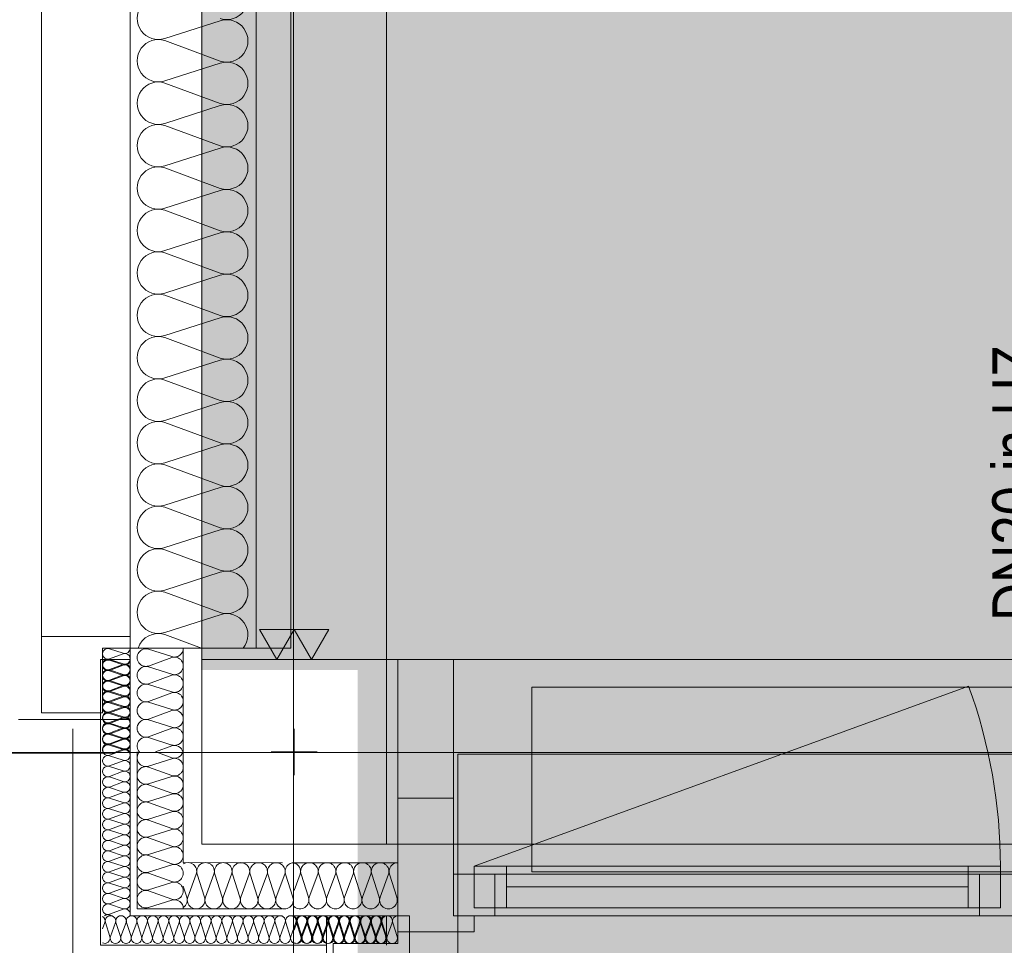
# Model space of a CAD drawing. Extents: x -620 to 300, y 62 to 1112.
# Tile 43 of 88: x 27 to 70, y 376 to 416. Entities that reach past the tile are written whole.
import ezdxf
from ezdxf.lldxf.tags import DXFTag

# ---------------------------------------------------------------- set-up
doc = ezdxf.new("R2010")
doc.units = 0
doc.layers.get('0').update_dxf_attribs({"lineweight": 13})
for name, color, linetype, lineweight, true_color in [('30 -33 Aussenwände- 3 Aussenstützen', 7, 'Continuous', 50, 0x0000dd), ('30 -33 Aussenwände- 7 Fassade_ Elemente', 7, 'Continuous', 9, 0x00aacc), ('30 -35 Decken- 1 Konstruktion-Träger- Stahlbeton', 7, 'grob-A06G9RP38I', 13, 0x33aa00), ('70 -72 Beschriftung- 1 Beschriftung allgemein', 7, 'Continuous', 9, 0xff6633), ('70 -72 Beschriftung- 2 Beschriftung Bauteile', 7, 'Continuous', 9, 0x9999ff), ('iwb_Layout BA_Markierung', 7, 'Continuous', 9, 0xbadcdc), ('iwb_Schraffur_Unterzug', 7, 'Continuous', 5, 0xffffcc)]:
    doc.layers.add(name, color=color, linetype=linetype, lineweight=lineweight, true_color=true_color)
for name, color, linetype, lineweight in [('60- 61 allgemeine Ausstattung- 4 Terrassen', 7, 'Continuous', 9), ('70 -71 Achsen- 1 Gebäudeachsen', 7, 'STRICHPUNKT2-A06G9RP48I', 18), ('Detailelementbeschriftung', 7, 'Continuous', 9)]:
    doc.layers.add(name, color=color, linetype=linetype, lineweight=lineweight)
doc.styles.get("Standard").update_dxf_attribs({"font": 'ARIALN.TTF'})
tags = doc.linetypes.add('grob-A06G9RP38I', pattern=[14, 3, -8, 3]).pattern_tags.tags
tags[8:9] = [DXFTag(74, 4), DXFTag(75, 0), DXFTag(340, '0'), DXFTag(46, 0.0), DXFTag(50, 0.0), DXFTag(44, 0.0), DXFTag(45, 0.0)]
tags[6:7] = [DXFTag(74, 4), DXFTag(75, 0), DXFTag(340, '0'), DXFTag(46, 0.0), DXFTag(50, 0.0), DXFTag(44, 0.0), DXFTag(45, 0.0)]
tags[4:5] = [DXFTag(74, 4), DXFTag(75, 0), DXFTag(340, '0'), DXFTag(46, 0.0), DXFTag(50, 0.0), DXFTag(44, 0.0), DXFTag(45, 0.0)]
tags = doc.linetypes.add('STRICHPUNKT2-A06G9RP48I', pattern=[12.7, 6.35, -3.175, 0, -3.175]).pattern_tags.tags
tags[10:11] = [DXFTag(74, 4), DXFTag(75, 0), DXFTag(340, '0'), DXFTag(46, 0.0), DXFTag(50, 0.0), DXFTag(44, 0.0), DXFTag(45, 0.0)]
tags[8:9] = [DXFTag(74, 4), DXFTag(75, 0), DXFTag(340, '0'), DXFTag(46, 0.0), DXFTag(50, 0.0), DXFTag(44, 0.0), DXFTag(45, 0.0)]
tags[6:7] = [DXFTag(74, 4), DXFTag(75, 0), DXFTag(340, '0'), DXFTag(46, 0.0), DXFTag(50, 0.0), DXFTag(44, 0.0), DXFTag(45, 0.0)]
tags[4:5] = [DXFTag(74, 4), DXFTag(75, 0), DXFTag(340, '0'), DXFTag(46, 0.0), DXFTag(50, 0.0), DXFTag(44, 0.0), DXFTag(45, 0.0)]

# ---------------------------------------------------------------- blocks, each defined once
blk = doc.blocks.new('Polygon-A06G9ROX8I')
at = {"color": 0, "linetype": 'ByBlock', "lineweight": -2, "ltscale": 0.13}
blk.add_solid([(41.663, 86.61), (41.495, 1083.814), (76.501, 86.518), (76.501, 1083.814)], dxfattribs=at)
blk = doc.blocks.new('Referenz-A06G9RP68I')
at = {"layer": '30 -33 Aussenwände- 3 Aussenstützen', "color": 0, "linetype": 'Continuous', "lineweight": -2, "ltscale": 0.13}
for p, q in [((34.853, 388.634), (34.853, 380.634)), ((42.853, 388.634), (34.853, 388.634)), ((42.853, 380.634), (42.853, 388.634)), ((34.853, 380.634), (42.853, 380.634))]:
    blk.add_line(p, q, dxfattribs=at)
at = {"layer": '30 -33 Aussenwände- 3 Aussenstützen', "color": 0, "lineweight": -2}
for p, q in [((38.853, 385.634), (38.853, 383.634)), ((37.853, 384.634), (39.853, 384.634))]:
    blk.add_line(p, q, dxfattribs=at)
at = {"layer": '30 -33 Aussenwände- 7 Fassade_ Elemente', "color": 0, "linetype": 'Continuous', "lineweight": -2, "ltscale": 0.13}
for p, q in [((31.753, 384.634), (31.753, 549.634)), ((37.213, 545.134), (37.213, 389.134)), ((38.713, 389.134), (38.713, 545.134)), ((27.913, 389.634), (27.913, 544.634)), ((31.753, 544.634), (31.753, 389.634)), ((33.253, 415.55), (35.653, 416.322)), ((35.653, 414.573), (33.253, 415.46)), ((33.253, 413.712), (35.653, 414.483)), ((35.653, 412.735), (33.253, 413.622)), ((33.253, 411.873), (35.653, 412.645)), ((35.653, 410.896), (33.253, 411.783)), ((33.253, 410.035), (35.653, 410.806)), ((35.653, 409.058), (33.253, 409.945)), ((33.253, 408.196), (35.653, 408.968)), ((35.653, 407.219), (33.253, 408.106)), ((33.253, 406.358), (35.653, 407.129)), ((35.653, 405.38), (33.253, 406.268)), ((33.253, 404.519), (35.653, 405.29)), ((35.653, 403.542), (33.253, 404.429)), ((33.253, 402.681), (35.653, 403.452)), ((35.653, 401.703), (33.253, 402.591)), ((33.253, 400.842), (35.653, 401.613)), ((35.653, 399.865), (33.253, 400.752)), ((33.253, 399.004), (35.653, 399.775)), ((35.653, 398.026), (33.253, 398.914)), ((33.253, 397.165), (35.653, 397.936)), ((35.653, 396.188), (33.253, 397.075)), ((33.253, 395.327), (35.653, 396.098)), ((35.653, 394.349), (33.253, 395.237)), ((33.253, 393.488), (35.653, 394.259)), ((35.653, 392.511), (33.253, 393.398)), ((33.253, 391.649), (35.653, 392.421)), ((35.653, 390.672), (33.253, 391.559)), ((33.253, 389.811), (35.653, 390.582)), ((27.913, 386.334), (27.913, 389.634)), ((31.753, 389.634), (27.913, 389.634)), ((31.753, 389.634), (31.753, 389.134)), ((33.253, 389.721), (34.84, 389.134)), ((30.553, 389.134), (30.553, 386.334)), ((31.753, 389.134), (30.553, 389.134)), ((31.453, 388.913), (30.853, 389.105)), ((31.753, 386.034), (31.753, 389.134)), ((31.753, 389.134), (34.053, 389.134)), ((31.753, 384.634), (31.753, 389.134)), ((31.753, 389.134), (38.713, 389.134)), ((33.553, 388.765), (32.553, 389.086)), ((37.213, 389.134), (34.053, 389.134)), ((34.053, 389.134), (34.053, 384.634)), ((30.473, 376.254), (30.473, 388.634)), ((30.473, 388.634), (31.753, 388.634)), ((30.473, 388.634), (31.753, 388.634)), ((30.853, 388.668), (31.453, 388.89)), ((31.453, 388.453), (30.853, 388.645)), ((32.553, 388.358), (33.553, 388.727)), ((43.353, 377.534), (43.353, 388.634)), ((43.353, 388.634), (45.753, 388.634)), ((43.353, 388.634), (75.885, 388.634)), ((43.353, 382.634), (43.353, 388.634)), ((45.753, 388.634), (45.753, 382.634)), ((31.453, 388.413), (30.853, 388.605)), ((30.853, 388.208), (31.453, 388.43)), ((30.853, 388.168), (31.453, 388.39)), ((31.454, 387.993), (30.853, 388.186)), ((33.553, 387.999), (32.553, 388.32)), ((31.453, 387.953), (30.853, 388.146)), ((30.853, 387.709), (31.453, 387.93)), ((30.854, 387.748), (31.454, 387.971)), ((32.553, 387.592), (33.553, 387.961)), ((31.453, 387.493), (30.853, 387.686)), ((30.853, 387.249), (31.453, 387.471)), ((31.454, 387.534), (30.854, 387.726)), ((30.854, 387.289), (31.454, 387.511)), ((33.553, 387.233), (32.553, 387.554)), ((31.453, 387.034), (30.853, 387.227)), ((30.853, 386.789), (31.453, 387.011)), ((31.454, 387.074), (30.854, 387.266)), ((30.854, 386.829), (31.454, 387.051)), ((32.553, 386.825), (33.553, 387.195)), ((31.453, 386.574), (30.853, 386.767)), ((30.853, 386.33), (31.453, 386.552)), ((31.455, 386.614), (30.854, 386.807)), ((30.855, 386.37), (31.455, 386.592)), ((33.553, 386.467), (32.553, 386.788)), ((30.553, 386.334), (27.913, 386.334)), ((31.453, 386.114), (30.853, 386.307)), ((30.853, 385.87), (31.453, 386.092)), ((31.455, 386.155), (30.855, 386.347)), ((30.855, 385.91), (31.455, 386.132)), ((32.553, 386.059), (33.553, 386.429)), ((26.913, 386.034), (31.753, 386.034)), ((31.453, 385.655), (30.853, 385.848)), ((30.853, 385.411), (31.453, 385.632)), ((31.455, 385.695), (30.855, 385.887)), ((30.855, 385.45), (31.455, 385.673)), ((33.553, 385.701), (32.553, 386.022)), ((32.553, 385.293), (33.553, 385.663)), ((38.853, 385.634), (38.853, 383.634)), ((31.453, 385.195), (30.853, 385.388)), ((31.456, 385.235), (30.855, 385.428)), ((30.856, 384.991), (31.456, 385.213)), ((33.553, 384.934), (32.553, 385.256)), ((30.853, 384.951), (31.453, 385.173)), ((31.453, 384.736), (30.853, 384.928)), ((31.456, 384.776), (30.856, 384.968)), ((33.553, 384.897), (32.843, 384.634)), ((30.853, 384.491), (31.453, 384.713)), ((31.453, 384.276), (30.853, 384.469)), ((31.456, 384.753), (31.134, 384.634)), ((31.753, 377.539), (31.753, 384.634)), ((32.053, 377.839), (32.053, 384.634)), ((33.553, 384.377), (32.857, 384.634)), ((34.053, 379.838), (34.053, 384.634)), ((37.853, 384.634), (39.853, 384.634)), ((30.853, 384.032), (31.453, 384.253)), ((31.453, 383.816), (30.853, 384.009)), ((33.553, 384.34), (32.553, 384.018)), ((32.553, 383.981), (33.553, 383.611)), ((30.853, 383.572), (31.453, 383.794)), ((31.453, 383.357), (30.853, 383.549)), ((33.553, 383.574), (32.553, 383.252)), ((30.853, 383.112), (31.453, 383.334)), ((31.453, 382.897), (30.853, 383.09)), ((32.553, 383.215), (33.553, 382.845)), ((30.853, 382.653), (31.453, 382.875)), ((33.553, 382.808), (32.553, 382.486)), ((31.453, 382.437), (30.853, 382.63)), ((30.853, 382.193), (31.453, 382.415)), ((32.553, 382.449), (33.553, 382.079)), ((45.753, 382.634), (43.353, 382.634)), ((43.353, 382.634), (43.353, 376.834)), ((45.753, 377.534), (45.753, 382.634)), ((31.453, 381.978), (30.853, 382.171)), ((30.853, 381.733), (31.453, 381.955)), ((33.553, 382.042), (32.553, 381.72)), ((31.453, 381.518), (30.853, 381.711)), ((30.853, 381.274), (31.453, 381.496)), ((32.553, 381.683), (33.553, 381.313)), ((31.453, 381.058), (30.853, 381.251)), ((30.853, 380.814), (31.453, 381.036)), ((33.553, 381.275), (32.553, 380.954)), ((31.453, 380.599), (30.853, 380.792)), ((30.853, 380.355), (31.453, 380.576)), ((32.553, 380.917), (33.553, 380.547)), ((33.553, 380.509), (32.553, 380.188)), ((31.453, 380.139), (30.853, 380.332)), ((30.853, 379.895), (31.453, 380.117)), ((32.553, 380.151), (33.553, 379.781)), ((31.453, 379.68), (30.853, 379.872)), ((30.853, 379.435), (31.453, 379.657)), ((33.553, 379.743), (32.553, 379.422)), ((38.353, 379.834), (34.053, 379.838)), ((43.353, 379.834), (38.853, 379.834)), ((43.353, 377.534), (43.353, 379.834)), ((46.653, 379.684), (69.453, 379.684)), ((46.653, 377.884), (46.653, 379.684)), ((46.653, 377.884), (46.653, 379.684)), ((46.653, 379.684), (48.053, 379.684)), ((48.053, 379.684), (48.053, 377.884)), ((68.053, 379.684), (69.453, 379.684)), ((68.053, 377.884), (68.053, 379.684)), ((69.453, 379.684), (69.453, 377.884)), ((69.453, 379.684), (69.453, 377.884)), ((31.453, 379.22), (30.853, 379.413)), ((32.553, 379.384), (33.553, 379.015)), ((34.246, 378.338), (34.616, 379.337)), ((34.653, 379.337), (34.974, 378.337)), ((35.012, 378.337), (35.382, 379.337)), ((35.42, 379.337), (35.74, 378.336)), ((35.778, 378.336), (36.148, 379.336)), ((36.186, 379.336), (36.506, 378.336)), ((36.544, 378.336), (36.914, 379.335)), ((36.952, 379.335), (37.272, 378.335)), ((37.31, 378.335), (37.68, 379.335)), ((37.718, 379.335), (38.038, 378.335)), ((38.076, 378.335), (38.446, 379.334)), ((38.484, 379.334), (38.804, 378.334)), ((39.116, 379.334), (38.853, 378.624)), ((39.153, 379.334), (39.474, 378.334)), ((39.512, 378.334), (39.882, 379.334)), ((39.919, 379.334), (40.241, 378.334)), ((40.278, 378.334), (40.648, 379.334)), ((40.685, 379.334), (41.007, 378.334)), ((41.044, 378.334), (41.414, 379.334)), ((41.451, 379.334), (41.773, 378.334)), ((41.81, 378.334), (42.18, 379.334)), ((42.217, 379.334), (42.539, 378.334)), ((42.576, 378.334), (42.946, 379.334)), ((42.983, 379.334), (43.305, 378.334)), ((45.753, 379.334), (47.553, 379.334)), ((45.753, 377.534), (45.753, 379.334)), ((45.753, 379.334), (70.153, 379.334)), ((45.753, 377.534), (45.753, 379.334)), ((47.553, 379.334), (47.553, 377.534)), ((68.553, 379.334), (70.153, 379.334)), ((68.553, 377.534), (68.553, 379.334)), ((30.853, 378.976), (31.453, 379.197)), ((31.453, 378.76), (30.853, 378.953)), ((33.553, 378.977), (32.553, 378.656)), ((34.052, 378.824), (34.208, 378.338)), ((30.853, 378.516), (31.453, 378.738)), ((31.453, 378.301), (30.853, 378.494)), ((32.553, 378.618), (33.553, 378.249)), ((68.053, 378.784), (48.053, 378.784)), ((30.853, 378.056), (31.453, 378.278)), ((31.453, 377.841), (30.853, 378.034)), ((33.553, 378.211), (32.553, 377.89)), ((30.853, 377.597), (31.453, 377.819)), ((30.977, 377.534), (30.853, 377.574)), ((38.351, 377.534), (31.753, 377.539)), ((38.351, 377.834), (32.053, 377.839)), ((38.853, 377.534), (43.353, 377.534)), ((40.253, 372.694), (40.253, 377.534)), ((40.253, 377.534), (43.353, 377.534)), ((42.85, 377.538), (42.85, 376.258)), ((43.353, 377.534), (43.353, 376.334)), ((43.853, 377.534), (43.353, 377.534)), ((43.853, 373.694), (43.853, 377.534)), ((70.153, 377.534), (45.753, 377.534)), ((47.553, 377.534), (45.753, 377.534)), ((46.653, 377.534), (45.753, 377.534)), ((69.453, 377.884), (46.653, 377.884)), ((48.053, 377.884), (46.653, 377.884)), ((46.653, 376.834), (46.653, 377.534)), ((69.453, 377.884), (68.053, 377.884)), ((70.153, 377.534), (68.553, 377.534)), ((30.655, 377.238), (30.553, 376.962)), ((30.677, 377.238), (30.87, 376.638)), ((30.893, 376.638), (31.115, 377.238)), ((31.137, 377.238), (31.33, 376.638)), ((31.352, 376.638), (31.574, 377.238)), ((31.597, 377.238), (31.79, 376.638)), ((31.812, 376.638), (32.034, 377.238)), ((32.056, 377.238), (32.249, 376.638)), ((32.272, 376.638), (32.494, 377.238)), ((32.516, 377.238), (32.709, 376.638)), ((32.731, 376.638), (32.953, 377.238)), ((32.976, 377.238), (33.168, 376.638)), ((33.191, 376.638), (33.413, 377.238)), ((33.435, 377.238), (33.628, 376.638)), ((33.651, 376.638), (33.872, 377.238)), ((33.895, 377.238), (34.088, 376.638)), ((34.11, 376.638), (34.332, 377.238)), ((34.355, 377.238), (34.547, 376.638)), ((34.57, 376.638), (34.792, 377.238)), ((34.814, 377.238), (35.007, 376.638)), ((35.03, 376.638), (35.251, 377.238)), ((35.274, 377.238), (35.467, 376.638)), ((35.489, 376.638), (35.711, 377.238)), ((35.733, 377.238), (35.926, 376.638)), ((35.949, 376.638), (36.171, 377.238)), ((36.193, 377.238), (36.386, 376.638)), ((36.408, 376.638), (36.63, 377.238)), ((36.653, 377.238), (36.846, 376.638)), ((36.868, 376.638), (37.09, 377.238)), ((37.112, 377.238), (37.305, 376.638)), ((37.328, 376.638), (37.549, 377.238)), ((37.572, 377.238), (37.765, 376.638)), ((37.787, 376.638), (38.009, 377.238)), ((38.032, 377.238), (38.224, 376.638)), ((38.247, 376.638), (38.469, 377.238)), ((38.491, 377.238), (38.684, 376.638)), ((38.707, 376.638), (38.928, 377.238)), ((38.972, 377.237), (38.853, 376.915)), ((38.951, 377.238), (39.144, 376.638)), ((38.994, 377.237), (39.187, 376.637)), ((39.166, 376.638), (39.388, 377.238)), ((39.209, 376.637), (39.432, 377.237)), ((39.41, 377.238), (39.603, 376.638)), ((39.454, 377.237), (39.646, 376.637)), ((39.626, 376.638), (39.848, 377.238)), ((39.669, 376.637), (39.891, 377.237)), ((39.87, 377.238), (40.063, 376.638)), ((39.914, 377.237), (40.106, 376.637)), ((40.085, 376.638), (40.307, 377.238)), ((40.129, 376.637), (40.351, 377.236)), ((40.33, 377.238), (40.523, 376.638)), ((40.373, 377.236), (40.566, 376.636)), ((40.545, 376.638), (40.767, 377.238)), ((40.588, 376.636), (40.81, 377.236)), ((40.789, 377.238), (40.982, 376.638)), ((40.833, 377.236), (41.025, 376.636)), ((41.005, 376.638), (41.227, 377.238)), ((41.048, 376.636), (41.27, 377.236)), ((41.249, 377.238), (41.442, 376.638)), ((41.293, 377.236), (41.485, 376.635)), ((41.464, 376.638), (41.686, 377.238)), ((41.507, 376.635), (41.73, 377.235)), ((41.709, 377.238), (41.901, 376.638)), ((41.752, 377.235), (41.945, 376.635)), ((41.924, 376.638), (42.146, 377.238)), ((41.967, 376.635), (42.189, 377.235)), ((42.168, 377.238), (42.361, 376.638)), ((42.212, 377.235), (42.404, 376.635)), ((42.384, 376.638), (42.605, 377.238)), ((42.427, 376.635), (42.649, 377.235)), ((42.628, 377.238), (42.821, 376.638)), ((42.671, 377.235), (42.864, 376.634)), ((42.886, 376.634), (43.109, 377.234)), ((43.131, 377.234), (43.323, 376.634)), ((43.353, 376.834), (46.653, 376.834)), ((40.253, 376.254), (30.473, 376.254)), ((43.353, 376.334), (40.553, 376.334)), ((40.553, 376.334), (40.553, 373.694))]:
    blk.add_line(p, q, dxfattribs=at)
at = {"layer": '30 -33 Aussenwände- 7 Fassade_ Elemente', "color": 0, "linetype": 'grob-A06G9RP38I', "lineweight": -2, "ltscale": 0.13}
for p, q in [((46.653, 379.684), (68.078, 387.482)), ((49.153, 387.434), (75.885, 387.434)), ((49.153, 379.434), (49.153, 387.434)), ((75.885, 379.434), (49.153, 379.434))]:
    blk.add_line(p, q, dxfattribs=at)
at = {"layer": '30 -33 Aussenwände- 7 Fassade_ Elemente', "color": 0, "lineweight": -2}
for p, q in [((45.953, 384.534), (45.953, 379.334)), ((70.153, 384.534), (45.953, 384.534)), ((46.653, 377.884), (46.653, 379.684)), ((46.653, 379.684), (48.053, 379.684)), ((48.053, 379.684), (68.053, 379.684)), ((48.053, 379.684), (48.053, 377.884)), ((68.053, 379.684), (69.453, 379.684)), ((68.053, 379.684), (68.053, 377.884)), ((69.453, 379.684), (69.453, 377.884)), ((45.953, 379.334), (45.953, 377.534)), ((47.553, 379.334), (45.953, 379.334)), ((47.553, 377.534), (47.553, 379.334)), ((68.553, 379.334), (70.153, 379.334)), ((68.553, 377.534), (68.553, 379.334)), ((68.053, 378.784), (48.053, 378.784)), ((45.953, 377.534), (47.553, 377.534)), ((45.953, 375.534), (45.953, 377.534)), ((48.053, 377.884), (46.653, 377.884)), ((68.553, 377.534), (47.553, 377.534)), ((68.053, 377.884), (48.053, 377.884)), ((69.453, 377.884), (68.053, 377.884)), ((70.153, 377.534), (68.553, 377.534))]:
    blk.add_line(p, q, dxfattribs=at)
at = {"layer": '30 -33 Aussenwände- 7 Fassade_ Elemente', "color": 0, "linetype": 'Continuous', "lineweight": -2, "ltscale": 0.13}
for centre, major_axis, end_param in [((35.935, 417.286), (-0.282, -0.874), 3.765224), ((32.971, 416.425), (0.282, 0.874), 3.764652), ((35.935, 415.447), (-0.282, -0.874), 3.765224), ((32.971, 414.586), (0.282, 0.874), 3.764652), ((35.935, 413.609), (-0.282, -0.874), 3.765224), ((32.971, 412.748), (0.282, 0.874), 3.764652), ((35.935, 411.77), (-0.282, -0.874), 3.765224), ((32.971, 410.909), (0.282, 0.874), 3.764652), ((35.935, 409.932), (-0.282, -0.874), 3.765224), ((32.971, 409.07), (0.282, 0.874), 3.764652), ((35.935, 408.093), (-0.282, -0.874), 3.765224), ((32.971, 407.232), (0.282, 0.874), 3.764652), ((35.935, 406.255), (-0.282, -0.874), 3.765224), ((32.971, 405.393), (0.282, 0.874), 3.764652), ((35.935, 404.416), (-0.282, -0.874), 3.765224), ((32.971, 403.555), (0.282, 0.874), 3.764652), ((35.935, 402.578), (-0.282, -0.874), 3.765224), ((32.971, 401.716), (0.282, 0.874), 3.764652), ((35.935, 400.739), (-0.282, -0.874), 3.765224), ((32.971, 399.878), (0.282, 0.874), 3.764652), ((35.935, 398.901), (-0.282, -0.874), 3.765224), ((32.971, 398.039), (0.282, 0.874), 3.764652), ((35.935, 397.062), (-0.282, -0.874), 3.765224), ((32.971, 396.201), (0.282, 0.874), 3.764652), ((35.935, 395.224), (-0.282, -0.874), 3.765224), ((32.971, 394.362), (0.282, 0.874), 3.764652), ((32.971, 394.362), (0.282, 0.874), 1.254884), ((32.971, 394.362), (-0.744, 0.539), 1.254884), ((35.935, 393.385), (-0.282, -0.874), 3.765224), ((35.935, 393.385), (0.744, 0.539), 1.255075), ((32.971, 394.362), (-0.744, -0.539), 1.254884), ((35.935, 393.385), (0.744, -0.539), 1.255075), ((32.971, 392.524), (0.282, 0.874), 3.764652), ((32.971, 392.524), (0.282, 0.874), 1.254884), ((32.971, 392.524), (-0.744, 0.539), 1.254884), ((35.935, 393.385), (-0.282, -0.874), 1.255075), ((35.935, 391.547), (0.744, 0.539), 1.255075), ((35.935, 391.547), (-0.282, -0.874), 3.765224), ((35.935, 391.547), (0.744, -0.539), 1.255075), ((32.971, 392.524), (-0.744, -0.539), 1.254884), ((32.971, 390.685), (0.282, 0.874), 1.254884), ((32.971, 390.685), (-0.744, 0.539), 1.254884), ((35.935, 391.547), (-0.282, -0.874), 1.255075), ((35.935, 389.708), (0.717, -0.574), 2.557098), ((32.971, 390.685), (-0.744, -0.539), 1.254884), ((32.971, 388.847), (0.282, 0.874), 1.563745), ((30.782, 388.886), (0.07, 0.219), 3.765224), ((31.523, 389.131), (-0.07, -0.219), 1.896254), ((32.436, 388.722), (0.117, 0.364), 3.765224), ((33.67, 389.129), (-0.117, -0.364), 1.896254), ((30.783, 388.427), (0.07, 0.219), 3.765224), ((30.783, 388.387), (0.07, 0.219), 3.765224), ((31.523, 388.672), (-0.07, -0.219), 3.764652), ((31.523, 388.631), (-0.07, -0.219), 1.896254), ((33.67, 388.363), (-0.117, -0.364), 3.764652), ((30.783, 387.967), (0.07, 0.219), 3.765224), ((31.524, 388.212), (-0.07, -0.219), 3.764652), ((31.523, 388.172), (-0.07, -0.219), 3.764652), ((32.436, 387.956), (0.117, 0.364), 3.765224), ((30.783, 387.927), (0.07, 0.219), 3.765224), ((31.523, 387.712), (-0.07, -0.219), 3.764652), ((31.524, 387.752), (-0.07, -0.219), 3.764652), ((33.67, 387.597), (-0.117, -0.364), 3.764652), ((30.783, 387.468), (0.07, 0.219), 3.765224), ((30.783, 387.507), (0.07, 0.219), 3.765224), ((31.523, 387.252), (-0.07, -0.219), 3.764652), ((31.524, 387.293), (-0.07, -0.219), 3.764652), ((32.436, 387.19), (0.117, 0.364), 3.765224), ((30.783, 387.008), (0.07, 0.219), 3.765224), ((30.784, 387.048), (0.07, 0.219), 3.765224), ((31.523, 386.793), (-0.07, -0.219), 3.764652), ((31.525, 386.833), (-0.07, -0.219), 3.764652), ((33.67, 386.831), (-0.117, -0.364), 3.764652), ((33.67, 386.831), (0.31, 0.225), 1.254884), ((33.67, 386.831), (0.31, -0.225), 1.254884), ((30.783, 386.548), (0.07, 0.219), 3.765224), ((30.784, 386.588), (0.07, 0.219), 3.765224), ((31.523, 386.333), (-0.07, -0.219), 3.764652), ((31.525, 386.373), (-0.07, -0.219), 3.764652), ((32.436, 386.424), (0.117, 0.364), 3.765224), ((32.436, 386.424), (-0.31, 0.225), 1.255075), ((32.436, 386.424), (0.117, 0.364), 1.255075), ((33.67, 386.831), (-0.117, -0.364), 1.254884), ((33.67, 386.065), (-0.117, -0.364), 3.764652), ((33.67, 386.065), (0.31, 0.225), 1.254884), ((30.783, 386.089), (0.07, 0.219), 3.765224), ((30.785, 386.128), (0.07, 0.219), 3.765224), ((31.523, 385.873), (-0.07, -0.219), 3.764652), ((31.526, 385.914), (-0.07, -0.219), 3.764652), ((31.526, 385.914), (0.186, 0.135), 1.254884), ((32.436, 385.658), (0.117, 0.364), 3.765224), ((32.436, 386.424), (-0.31, -0.225), 1.255075), ((32.436, 385.658), (0.117, 0.364), 1.255075), ((33.67, 386.065), (0.31, -0.225), 1.254884), ((30.783, 385.629), (0.07, 0.219), 3.765224), ((30.785, 385.669), (0.07, 0.219), 3.765224), ((30.785, 385.669), (-0.186, 0.135), 1.255075), ((30.785, 385.669), (0.07, 0.219), 1.255075), ((31.523, 385.414), (-0.07, -0.219), 3.764652), ((31.526, 385.914), (-0.07, -0.219), 1.254884), ((31.526, 385.454), (-0.07, -0.219), 3.764652), ((31.526, 385.454), (0.186, 0.135), 1.254884), ((31.526, 385.914), (0.186, -0.135), 1.254884), ((32.436, 385.658), (-0.31, 0.225), 1.255075), ((33.67, 386.065), (-0.117, -0.364), 1.254884), ((33.67, 385.299), (0.31, 0.225), 1.254884), ((30.783, 385.169), (0.07, 0.219), 3.765224), ((30.785, 385.209), (0.07, 0.219), 3.765224), ((30.785, 385.209), (-0.186, 0.135), 1.255075), ((30.785, 385.669), (-0.186, -0.135), 1.255075), ((30.785, 385.209), (0.07, 0.219), 1.255075), ((31.523, 384.954), (-0.07, -0.219), 3.764652), ((31.526, 385.454), (-0.07, -0.219), 1.254884), ((31.526, 384.994), (0.186, 0.135), 1.254884), ((31.526, 385.454), (0.186, -0.135), 1.254884), ((32.436, 384.892), (0.117, 0.364), 2.619647), ((32.436, 385.658), (-0.31, -0.225), 1.255075), ((33.67, 385.299), (0.31, -0.225), 1.254884), ((30.783, 384.71), (0.07, 0.219), 3.765224), ((30.786, 384.75), (0.07, 0.219), 2.411197), ((30.785, 385.209), (-0.186, -0.135), 1.255075), ((31.526, 384.994), (-0.07, -0.219), 1.254884), ((31.527, 384.535), (0.207, 0.1), 1.434048), ((31.526, 384.994), (0.186, -0.135), 1.254884), ((33.67, 385.299), (-0.117, -0.364), 1.254884), ((33.67, 384.533), (0.369, 0.102), 1.613483), ((30.783, 384.25), (0.07, 0.219), 3.765224), ((31.523, 384.494), (-0.07, -0.219), 3.764652), ((32.436, 384.383), (-0.288, 0.252), 2.600578), ((33.67, 384.741), (-0.117, -0.364), 1.598679), ((33.67, 383.975), (0.31, 0.225), 1.254884), ((30.783, 383.791), (0.07, 0.219), 3.765224), ((31.523, 384.035), (-0.07, -0.219), 3.764652), ((32.436, 383.617), (0.117, 0.364), 3.765224), ((32.436, 383.617), (0.117, 0.364), 1.255075), ((33.67, 383.975), (0.31, -0.225), 1.254884), ((30.783, 383.331), (0.07, 0.219), 3.765224), ((31.523, 383.575), (-0.07, -0.219), 3.764652), ((32.436, 383.617), (-0.31, 0.225), 1.255075), ((33.67, 383.975), (-0.117, -0.364), 1.254884), ((33.67, 383.209), (-0.117, -0.364), 3.764652), ((33.67, 383.209), (0.31, 0.225), 1.254884), ((30.783, 382.871), (0.07, 0.219), 3.765224), ((31.523, 383.116), (-0.07, -0.219), 3.764652), ((32.436, 382.85), (0.117, 0.364), 3.765224), ((32.436, 382.85), (-0.31, 0.225), 1.255075), ((32.436, 383.617), (-0.31, -0.225), 1.255075), ((32.436, 382.85), (0.117, 0.364), 1.255075), ((33.67, 383.209), (0.31, -0.225), 1.254884), ((30.783, 382.412), (0.07, 0.219), 3.765224), ((31.523, 382.656), (-0.07, -0.219), 3.764652), ((33.67, 383.209), (-0.117, -0.364), 1.254884), ((33.67, 382.443), (-0.117, -0.364), 3.764652), ((33.67, 382.443), (0.31, 0.225), 1.254884), ((33.67, 382.443), (0.31, -0.225), 1.254884), ((31.523, 382.196), (-0.07, -0.219), 3.764652), ((32.436, 382.084), (0.117, 0.364), 3.765224), ((32.436, 382.85), (-0.31, -0.225), 1.255075), ((33.67, 382.443), (-0.117, -0.364), 1.254884), ((30.783, 381.952), (0.07, 0.219), 3.765224), ((31.523, 381.737), (-0.07, -0.219), 3.764652), ((33.67, 381.677), (-0.117, -0.364), 3.764652), ((30.783, 381.492), (0.07, 0.219), 3.765224), ((31.523, 381.277), (-0.07, -0.219), 3.764652), ((32.436, 381.318), (0.117, 0.364), 3.765224), ((30.783, 381.033), (0.07, 0.219), 3.765224), ((31.523, 380.817), (-0.07, -0.219), 3.764652), ((32.436, 380.552), (0.117, 0.364), 3.765224), ((33.67, 380.911), (-0.117, -0.364), 3.764652), ((30.783, 380.573), (0.07, 0.219), 3.765224), ((31.523, 380.358), (-0.07, -0.219), 3.764652), ((33.67, 380.145), (-0.117, -0.364), 3.764652), ((30.783, 380.113), (0.07, 0.219), 3.765224), ((31.523, 379.898), (-0.07, -0.219), 3.764652), ((32.436, 379.786), (0.117, 0.364), 3.765224), ((30.783, 379.654), (0.07, 0.219), 3.765224), ((31.523, 379.439), (-0.07, -0.219), 3.764652), ((33.67, 379.379), (-0.117, -0.364), 3.764652), ((34.252, 379.455), (0.364, -0.118), 2.429518), ((35.018, 379.454), (-0.224, 0.31), 1.254884), ((35.018, 379.454), (0.225, 0.31), 1.254884), ((35.018, 379.454), (0.364, -0.118), 1.254884), ((35.784, 379.454), (0.364, -0.118), 3.764652), ((35.784, 379.454), (-0.224, 0.31), 1.254884), ((35.784, 379.454), (0.225, 0.31), 1.254884), ((35.784, 379.454), (0.364, -0.118), 1.254884), ((36.55, 379.453), (0.364, -0.118), 3.764652), ((36.55, 379.453), (-0.224, 0.31), 1.254884), ((36.55, 379.453), (0.225, 0.31), 1.254884), ((36.55, 379.453), (0.364, -0.118), 1.254884), ((37.316, 379.452), (0.364, -0.118), 3.764652), ((38.082, 379.452), (0.364, -0.118), 3.764652), ((38.848, 379.451), (0.006, 0.383), 1.896254), ((38.751, 379.452), (0.364, -0.117), 1.613483), ((39.517, 379.452), (-0.225, 0.31), 1.254884), ((39.517, 379.452), (0.225, 0.31), 1.254884), ((39.517, 379.452), (0.364, -0.117), 1.254884), ((40.283, 379.452), (0.364, -0.117), 3.764652), ((40.283, 379.452), (-0.225, 0.31), 1.254884), ((40.283, 379.452), (0.225, 0.31), 1.254884), ((40.283, 379.452), (0.364, -0.117), 1.254884), ((41.049, 379.452), (0.364, -0.117), 3.764652), ((41.049, 379.452), (-0.225, 0.31), 1.254884), ((41.049, 379.452), (0.225, 0.31), 1.254884), ((41.049, 379.452), (0.364, -0.117), 1.254884), ((41.816, 379.452), (0.364, -0.117), 3.764652), ((42.582, 379.452), (0.364, -0.117), 3.764652), ((43.348, 379.452), (0.005, 0.383), 1.896254), ((30.783, 379.194), (0.07, 0.219), 3.765224), ((31.523, 378.979), (-0.07, -0.219), 3.764652), ((31.523, 378.979), (0.186, 0.135), 1.254884), ((32.436, 379.02), (0.117, 0.364), 3.765224), ((30.783, 378.735), (0.07, 0.219), 3.765224), ((30.783, 378.735), (-0.186, 0.135), 1.255075), ((30.783, 378.735), (0.07, 0.219), 1.255075), ((31.523, 378.979), (-0.07, -0.219), 1.254884), ((31.523, 378.979), (0.186, -0.135), 1.254884), ((33.67, 378.613), (-0.117, -0.364), 3.764652), ((30.783, 378.275), (0.07, 0.219), 3.765224), ((30.783, 378.275), (-0.186, 0.135), 1.255075), ((30.783, 378.735), (-0.186, -0.135), 1.255075), ((30.783, 378.275), (0.07, 0.219), 1.255075), ((31.523, 378.519), (-0.07, -0.219), 3.764652), ((31.523, 378.519), (0.186, 0.135), 1.254884), ((31.523, 378.519), (-0.07, -0.219), 1.254884), ((31.523, 378.519), (0.186, -0.135), 1.254884), ((32.436, 378.254), (0.117, 0.364), 3.765224), ((30.783, 377.815), (-0.186, 0.135), 1.255075), ((30.783, 378.275), (-0.186, -0.135), 1.255075), ((30.783, 377.815), (0.07, 0.219), 1.255075), ((31.523, 378.06), (0.186, 0.135), 1.254884), ((31.523, 378.06), (0.186, -0.135), 1.254884), ((33.67, 377.847), (0.383, -0.005), 1.896254), ((33.844, 378.22), (0.208, -0.321), 1.307885), ((34.61, 378.22), (-0.364, 0.118), 1.255075), ((34.61, 378.22), (0.224, -0.31), 1.255075), ((35.376, 378.219), (-0.364, 0.118), 1.255075), ((35.376, 378.219), (-0.364, 0.118), 3.765224), ((35.376, 378.219), (0.224, -0.31), 1.255075), ((36.142, 378.219), (-0.364, 0.118), 1.255075), ((36.142, 378.219), (-0.364, 0.118), 3.765224), ((36.142, 378.219), (0.224, -0.31), 1.255075), ((36.908, 378.218), (-0.364, 0.118), 3.765224), ((37.674, 378.217), (-0.364, 0.118), 3.765224), ((38.44, 378.217), (-0.364, 0.118), 3.765224), ((39.11, 378.217), (-0.257, -0.283), 2.619647), ((39.876, 378.217), (-0.364, 0.117), 3.765224), ((39.876, 378.217), (-0.364, 0.117), 1.255075), ((39.876, 378.217), (0.225, -0.31), 1.255075), ((40.642, 378.217), (-0.364, 0.117), 3.765224), ((40.642, 378.217), (-0.364, 0.117), 1.255075), ((40.642, 378.217), (0.225, -0.31), 1.255075), ((41.408, 378.217), (-0.364, 0.117), 3.765224), ((42.174, 378.217), (-0.364, 0.117), 3.765224), ((42.94, 378.217), (-0.364, 0.117), 3.765224), ((30.783, 377.815), (-0.186, -0.135), 1.255075), ((30.783, 377.356), (0.07, 0.219), 0.990893), ((30.896, 377.308), (0.135, 0.186), 1.254884), ((31.356, 377.308), (0.219, -0.07), 3.764652), ((31.356, 377.308), (0.135, 0.186), 1.254884), ((31.523, 378.06), (-0.07, -0.219), 1.254884), ((31.523, 377.6), (0.22, -0.066), 2.172087), ((31.815, 377.308), (0.219, -0.07), 3.764652), ((31.815, 377.308), (0.135, 0.186), 1.254884), ((32.275, 377.308), (0.219, -0.07), 3.764652), ((32.735, 377.308), (0.219, -0.07), 3.764652), ((33.194, 377.308), (0.219, -0.07), 3.764652), ((33.654, 377.308), (0.219, -0.07), 3.764652), ((34.113, 377.308), (0.219, -0.07), 3.764652), ((34.573, 377.308), (0.219, -0.07), 3.764652), ((34.61, 378.22), (-0.225, -0.31), 1.255075), ((35.033, 377.308), (0.219, -0.07), 3.764652), ((35.376, 378.219), (-0.225, -0.31), 1.255075), ((35.492, 377.308), (0.219, -0.07), 3.764652), ((35.952, 377.308), (0.219, -0.07), 3.764652), ((36.142, 378.219), (-0.225, -0.31), 1.255075), ((36.412, 377.308), (0.219, -0.07), 3.764652), ((36.871, 377.308), (0.219, -0.07), 3.764652), ((37.331, 377.308), (0.219, -0.07), 3.764652), ((37.791, 377.308), (0.219, -0.07), 3.764652), ((38.25, 377.308), (0.219, -0.07), 3.764652), ((38.71, 377.308), (0.219, -0.07), 3.764652), ((39.169, 377.308), (0.219, -0.07), 3.764652), ((39.213, 377.308), (0.135, 0.186), 1.254884), ((39.629, 377.308), (0.219, -0.07), 3.764652), ((39.673, 377.307), (0.219, -0.071), 3.764652), ((39.673, 377.307), (0.135, 0.186), 1.254884), ((39.876, 378.217), (-0.225, -0.31), 1.255075), ((40.089, 377.308), (0.219, -0.07), 3.764652), ((40.132, 377.307), (0.219, -0.071), 3.764652), ((40.132, 377.307), (0.135, 0.186), 1.254884), ((40.548, 377.308), (0.219, -0.07), 3.764652), ((40.592, 377.307), (0.219, -0.071), 3.764652), ((40.642, 378.217), (-0.225, -0.31), 1.255075), ((41.008, 377.308), (0.219, -0.07), 3.764652), ((41.052, 377.306), (0.219, -0.071), 3.764652), ((41.468, 377.308), (0.219, -0.07), 3.764652), ((41.511, 377.306), (0.219, -0.071), 3.764652), ((41.927, 377.308), (0.219, -0.07), 3.764652), ((41.971, 377.305), (0.219, -0.071), 3.764652), ((42.387, 377.308), (0.219, -0.07), 3.764652), ((42.43, 377.305), (0.219, -0.071), 3.764652), ((42.846, 377.308), (0.003, 0.23), 1.896254), ((42.89, 377.305), (0.219, -0.071), 3.764652), ((43.35, 377.304), (0.003, 0.23), 1.896254), ((30.436, 377.308), (0.219, -0.07), 1.349822), ((30.896, 377.308), (-0.135, 0.186), 1.254884), ((30.896, 377.308), (0.219, -0.07), 1.254884), ((31.356, 377.308), (-0.135, 0.186), 1.254884), ((31.356, 377.308), (0.219, -0.07), 1.254884), ((31.815, 377.308), (-0.135, 0.186), 1.254884), ((31.815, 377.308), (0.219, -0.07), 1.254884), ((38.753, 377.308), (0.219, -0.071), 1.434048), ((39.213, 377.308), (-0.135, 0.186), 1.254884), ((39.213, 377.308), (0.219, -0.071), 1.254884), ((39.673, 377.307), (-0.135, 0.186), 1.254884), ((39.673, 377.307), (0.219, -0.071), 1.254884), ((40.132, 377.307), (-0.135, 0.186), 1.254884), ((40.132, 377.307), (0.219, -0.071), 1.254884), ((30.652, 376.567), (-0.099, -0.207), 2.32715), ((31.111, 376.567), (-0.219, 0.07), 1.255075), ((31.111, 376.567), (-0.219, 0.07), 3.765224), ((31.111, 376.567), (-0.135, -0.186), 1.255075), ((31.111, 376.567), (0.135, -0.186), 1.255075), ((31.571, 376.567), (-0.219, 0.07), 3.765224), ((31.571, 376.567), (-0.219, 0.07), 1.255075), ((31.571, 376.567), (-0.135, -0.186), 1.255075), ((31.571, 376.567), (0.135, -0.186), 1.255075), ((32.031, 376.567), (-0.219, 0.07), 3.765224), ((32.49, 376.567), (-0.219, 0.07), 3.765224), ((32.95, 376.567), (-0.219, 0.07), 3.765224), ((33.41, 376.567), (-0.219, 0.07), 3.765224), ((33.869, 376.567), (-0.219, 0.07), 3.765224), ((34.329, 376.567), (-0.219, 0.07), 3.765224), ((34.788, 376.567), (-0.219, 0.07), 3.765224), ((35.248, 376.567), (-0.219, 0.07), 3.765224), ((35.708, 376.567), (-0.219, 0.07), 3.765224), ((36.167, 376.567), (-0.219, 0.07), 3.765224), ((36.627, 376.567), (-0.219, 0.07), 3.765224), ((37.087, 376.567), (-0.219, 0.07), 3.765224), ((37.546, 376.567), (-0.219, 0.07), 3.765224), ((38.006, 376.567), (-0.219, 0.07), 3.765224), ((38.465, 376.567), (-0.219, 0.07), 3.765224), ((38.925, 376.567), (-0.219, 0.07), 3.765224), ((38.968, 376.567), (-0.116, -0.198), 2.411197), ((39.385, 376.567), (-0.219, 0.07), 3.765224), ((39.428, 376.567), (-0.219, 0.071), 3.765224), ((39.428, 376.567), (-0.219, 0.071), 1.255075), ((39.428, 376.567), (-0.135, -0.186), 1.255075), ((39.428, 376.567), (0.135, -0.186), 1.255075), ((39.844, 376.567), (-0.219, 0.07), 3.765224), ((39.887, 376.566), (-0.219, 0.071), 1.255075), ((39.887, 376.566), (-0.219, 0.071), 3.765224), ((39.887, 376.566), (-0.135, -0.186), 1.255075), ((39.887, 376.566), (0.135, -0.186), 1.255075), ((40.304, 376.567), (-0.219, 0.07), 3.765224), ((40.347, 376.566), (-0.219, 0.071), 3.765224), ((40.764, 376.567), (-0.219, 0.07), 3.765224), ((40.807, 376.566), (-0.219, 0.071), 3.765224), ((41.223, 376.567), (-0.219, 0.07), 3.765224), ((41.266, 376.565), (-0.219, 0.071), 3.765224), ((41.683, 376.567), (-0.219, 0.07), 3.765224), ((41.726, 376.565), (-0.219, 0.071), 3.765224), ((42.143, 376.567), (-0.219, 0.07), 3.765224), ((42.186, 376.565), (-0.219, 0.071), 3.765224), ((42.602, 376.567), (-0.219, 0.07), 3.765224), ((42.645, 376.564), (-0.219, 0.071), 3.765224), ((43.105, 376.564), (-0.219, 0.071), 3.765224)]:
    blk.add_ellipse(centre, major_axis=major_axis, ratio=1, start_param=0, end_param=end_param, dxfattribs=at)
at = {"layer": '30 -33 Aussenwände- 7 Fassade_ Elemente', "color": 0, "linetype": 'grob-A06G9RP38I', "lineweight": -2, "ltscale": 0.13}
blk.add_ellipse((46.653, 379.684), major_axis=(22.8, 0), ratio=1, start_param=0, end_param=0.349066, dxfattribs=at)
at = {"layer": '30 -35 Decken- 1 Konstruktion-Träger- Stahlbeton', "color": 0, "lineweight": -2}
for p, q in [((34.853, 388.634), (34.853, 605.634)), ((42.853, 388.634), (42.853, 605.634)), ((42.853, 388.634), (75.885, 388.634)), ((42.853, 380.634), (75.885, 380.634))]:
    blk.add_line(p, q, dxfattribs=at)
at = {"layer": '30 -35 Decken- 1 Konstruktion-Träger- Stahlbeton', "color": 0, "linetype": 'Continuous', "lineweight": -2, "ltscale": 0.13}
for p, q in [((34.853, 388.634), (42.853, 388.634)), ((42.853, 388.634), (42.853, 380.634))]:
    blk.add_line(p, q, dxfattribs=at)
at = {"layer": '60- 61 allgemeine Ausstattung- 4 Terrassen', "color": 0, "lineweight": -2}
for p, q in [((29.273, 214.034), (29.273, 385.634)), ((-234.697, 384.575), (31.053, 384.575))]:
    blk.add_line(p, q, dxfattribs=at)
at = {"layer": '70 -71 Achsen- 1 Gebäudeachsen', "color": 0, "linetype": 'STRICHPUNKT2-A06G9RP48I', "lineweight": -2, "ltscale": 0.13}
for p, q in [((38.824, 1084.554), (38.824, 85.114)), ((-539.606, 384.614), (75.885, 384.614))]:
    blk.add_line(p, q, dxfattribs=at)
at = {"layer": '70 -72 Beschriftung- 1 Beschriftung allgemein', "color": 0, "linetype": 'Continuous', "lineweight": -2, "ltscale": 0.13}
for p, q in [((34.853, 380.634), (34.853, 388.634)), ((38.853, 380.634), (34.853, 380.634))]:
    blk.add_line(p, q, dxfattribs=at)
at = {"layer": '70 -72 Beschriftung- 2 Beschriftung Bauteile', "color": 0, "lineweight": -2}
for p, q in [((38.103, 388.634), (37.353, 389.933)), ((37.353, 389.933), (38.853, 389.933)), ((38.853, 389.933), (38.103, 388.634)), ((39.603, 388.634), (38.853, 389.933)), ((38.853, 389.933), (40.353, 389.933)), ((40.353, 389.933), (39.603, 388.634))]:
    blk.add_line(p, q, dxfattribs=at)
for points in [[(38.103, 388.634), (37.353, 389.933), (38.103, 389.933)], [(38.103, 388.634), (38.103, 389.933), (38.853, 389.933)], [(39.603, 388.634), (38.853, 389.933), (39.603, 389.933)], [(39.603, 388.634), (39.603, 389.933), (40.353, 389.933)]]:
    blk.add_solid(points, dxfattribs=at)
blk = doc.blocks.new('Referenz-A06G9RP88I')
at = {"layer": 'iwb_Schraffur_Unterzug', "linetype": 'Continuous', "ltscale": 0.13}
for points in [[(34.825, 388.191), (34.825, 605.614), (42.825, 388.191), (42.825, 605.614)], [(42.824, 388.614), (75.885, 388.614), (75.885, 388.071)], [(42.824, 388.614), (75.885, 388.071), (75.885, 380.614)], [(42.824, 388.614), (75.885, 380.614), (42.824, 380.614)]]:
    blk.add_solid(points, dxfattribs=at)
blk = doc.blocks.new('Einzeiliger Text-A06G9RUY8I')
at = {"color": 0, "lineweight": -2, "insert": (69.103, 390.302), "char_height": 2, "attachment_point": 1, "rotation": 90}
blk.add_mtext('{\\fArial Narrow;DN20 in UZ}', dxfattribs=at)

msp = doc.modelspace()

# ---------------------------------------------------------------- block references
at = {"color": 8, "lineweight": 13, "ltscale": 0.13, "true_color": 0x808080}
msp.add_blockref('Referenz-A06G9RP68I', (0, 0), dxfattribs=at)
at = {"color": 8, "lineweight": 25, "ltscale": 0.25, "true_color": 0x808080}
msp.add_blockref('Referenz-A06G9RP88I', (0, 0), dxfattribs=at)
at = {"layer": 'Detailelementbeschriftung', "ltscale": 0.13}
msp.add_blockref('Einzeiliger Text-A06G9RUY8I', (0, 0), dxfattribs=at)
at = {"layer": 'iwb_Layout BA_Markierung', "ltscale": 0.13}
msp.add_blockref('Polygon-A06G9ROX8I', (0, 0), dxfattribs=at)

doc.saveas('drawing.dxf')
